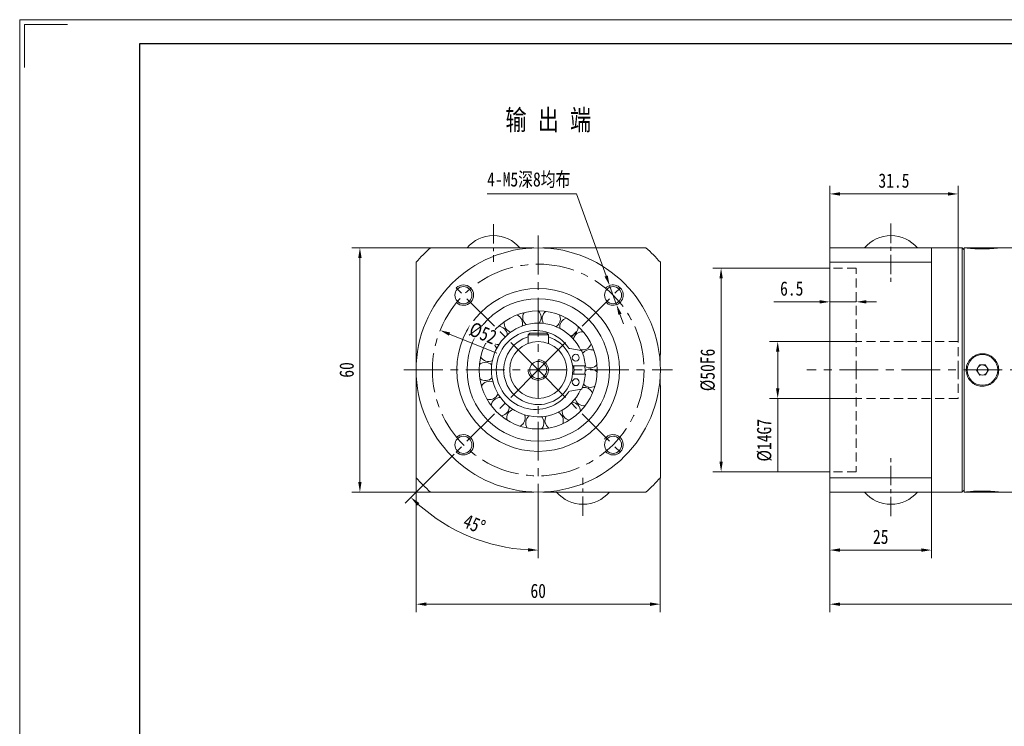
# Model space of a CAD drawing. Header units: millimetres. Extents: x -69 to 425, y -63 to 287.
# Tile 2 of 3: x -69 to 172, y 113 to 287. Entities that reach past the tile are written whole.
import ezdxf

# ---------------------------------------------------------------- set-up
doc = ezdxf.new("R2010")
doc.units = ezdxf.units.MM
doc.header["$LTSCALE"] = 1.5
doc.linetypes.add('CENTER', pattern=[10.16, 6.35, -1.27, 1.27, -1.27])
doc.linetypes.add('DASHED', pattern=[0.75, 0.5, -0.25])
doc.layers.get('0').update_dxf_attribs({"lineweight": 18})
for name, color, linetype, lineweight in [('1轮廓实线层', 7, 'Continuous', 18), ('3中心线层', 1, 'CENTER', 18), ('4虚线层', 6, 'DASHED', 18), ('7标注层', 4, 'Continuous', 18), ('SLD-0', 7, 'Continuous', 18)]:
    doc.layers.add(name, color=color, linetype=linetype, lineweight=lineweight)
doc.styles.add('PC_TEXTSTYLE', font='txt', dxfattribs={"width": 0.8})
doc.styles.add('TH_GBDIM', font='txt', dxfattribs={"width": 0.8})
doc.dimstyles.new('TH_GBDIM', dxfattribs={"dimtxt": 3.5, "dimasz": 2.5, "dimexe": 2, "dimexo": 0, "dimgap": 1.5, "dimtad": 1, "dimdec": 1, "dimdsep": 46, "dimtxsty": 'TH_GBDIM', "dimcen": 2.5, "dimdle": 5, "dimclrd": 4, "dimclre": 4, "dimclrt": 3, "dimadec": 0, "dimazin": 2, "dimtfac": 0.714286, "dimtdec": 1, "dimtmove": 0, "dimatfit": 3, "dimfxl": 1, "dimtolj": 1, "dimarcsym": 0})

# ---------------------------------------------------------------- blocks, each defined once
blk = doc.blocks.new('*X9')
at = {"layer": '7标注层', "transparency": 16777216}
for points in [[(132.07, 156.76), (132.07, 155.93), (129.57, 156.35)], [(152.07, 156.76), (152.07, 155.93), (154.57, 156.35)]]:
    blk.add_hatch(color=4, dxfattribs=at).paths.add_polyline_path(points, flags=0)
at = {"layer": '7标注层', "color": 4, "transparency": 16777216}
for p, q in [((129.57, 170.6), (129.57, 154.35)), ((154.57, 170.6), (154.57, 154.35)), ((132.07, 156.35), (152.07, 156.35))]:
    blk.add_line(p, q, dxfattribs=at)
at = {"layer": '7标注层', "color": 3, "transparency": 16777216, "insert": (142.07, 159.6), "char_height": 3.5, "width": 7.0622, "attachment_point": 5, "style": 'TH_GBDIM'}
blk.add_mtext('25', dxfattribs=at)
blk = doc.blocks.new('*X10')
at = {"layer": '7标注层', "transparency": 16777216}
for points in [[(132.07, 143.48), (132.07, 142.64), (129.57, 143.06)], [(256.57, 143.48), (256.57, 142.64), (259.07, 143.06)]]:
    blk.add_hatch(color=4, dxfattribs=at).paths.add_polyline_path(points, flags=0)
at = {"layer": '7标注层', "color": 4, "transparency": 16777216}
for p, q in [((129.57, 170.6), (129.57, 141.06)), ((259.07, 168.91), (259.07, 141.06)), ((132.07, 143.06), (256.57, 143.06))]:
    blk.add_line(p, q, dxfattribs=at)
at = {"layer": '7标注层', "color": 3, "transparency": 16777216, "insert": (194.32, 146.31), "char_height": 3.5, "width": 10.2356, "attachment_point": 5, "style": 'TH_GBDIM'}
blk.add_mtext('131', dxfattribs=at)
blk = doc.blocks.new('*X11')
at = {"layer": '7标注层', "transparency": 16777216}
for points in [[(116.34, 205.1), (117.18, 205.1), (116.76, 207.6)], [(116.34, 196.1), (117.18, 196.1), (116.76, 193.6)]]:
    blk.add_hatch(color=4, dxfattribs=at).paths.add_polyline_path(points, flags=0)
at = {"layer": '7标注层', "color": 4, "transparency": 16777216}
for p, q in [((136.07, 207.6), (114.76, 207.6)), ((116.76, 205.1), (116.76, 196.1)), ((136.07, 193.6), (114.76, 193.6)), ((116.76, 193.6), (116.76, 175.56))]:
    blk.add_line(p, q, dxfattribs=at)
at = {"layer": '7标注层', "color": 3, "transparency": 16777216, "insert": (113.51, 183.33), "char_height": 3.5, "width": 19.2889, "attachment_point": 5, "rotation": 90, "style": 'TH_GBDIM'}
blk.add_mtext('%%C14G7', dxfattribs=at)
blk = doc.blocks.new('*X12')
at = {"layer": '7标注层', "transparency": 16777216}
for points in [[(102.44, 223.1), (103.27, 223.1), (102.85, 225.6)], [(102.44, 178.1), (103.27, 178.1), (102.85, 175.6)]]:
    blk.add_hatch(color=4, dxfattribs=at).paths.add_polyline_path(points, flags=0)
at = {"layer": '7标注层', "color": 4, "transparency": 16777216}
for p, q in [((129.57, 225.6), (100.85, 225.6)), ((102.85, 223.1), (102.85, 178.1)), ((129.57, 175.6), (100.85, 175.6))]:
    blk.add_line(p, q, dxfattribs=at)
at = {"layer": '7标注层', "color": 3, "transparency": 16777216, "insert": (99.6, 200.6), "char_height": 3.5, "width": 19.32, "attachment_point": 5, "rotation": 90, "style": 'TH_GBDIM'}
blk.add_mtext('%%C50F6', dxfattribs=at)
blk = doc.blocks.new('*X13')
at = {"layer": '7标注层', "transparency": 16777216}
for points in [[(127.07, 217.75), (127.07, 216.92), (129.57, 217.33)], [(138.57, 217.75), (138.57, 216.92), (136.07, 217.33)]]:
    blk.add_hatch(color=4, dxfattribs=at).paths.add_polyline_path(points, flags=0)
at = {"layer": '7标注层', "color": 4, "transparency": 16777216}
for p, q in [((129.57, 217.33), (129.57, 219.33)), ((136.07, 217.33), (136.07, 219.33)), ((127.07, 217.33), (115.84, 217.33)), ((136.07, 217.33), (129.57, 217.33)), ((138.57, 217.33), (141.07, 217.33))]:
    blk.add_line(p, q, dxfattribs=at)
at = {"layer": '7标注层', "color": 3, "transparency": 16777216, "insert": (120.21, 220.58), "char_height": 3.5, "width": 11.0756, "attachment_point": 5, "style": 'TH_GBDIM'}
blk.add_mtext('6.5', dxfattribs=at)
blk = doc.blocks.new('*X20')
at = {"layer": '7标注层', "transparency": 16777216}
for points in [[(30.42, 143.48), (30.42, 142.64), (27.92, 143.06)], [(85.42, 143.48), (85.42, 142.64), (87.92, 143.06)]]:
    blk.add_hatch(color=4, dxfattribs=at).paths.add_polyline_path(points, flags=0)
at = {"layer": '7标注层', "color": 4, "transparency": 16777216}
for p, q in [((27.92, 174.14), (27.92, 141.06)), ((87.92, 174.14), (87.92, 141.06)), ((30.42, 143.06), (85.42, 143.06))]:
    blk.add_line(p, q, dxfattribs=at)
at = {"layer": '7标注层', "color": 3, "transparency": 16777216, "insert": (57.92, 146.31), "char_height": 3.5, "width": 7.1867, "attachment_point": 5, "style": 'TH_GBDIM'}
blk.add_mtext('60', dxfattribs=at)
blk = doc.blocks.new('*X21')
at = {"layer": '7标注层', "transparency": 16777216}
for points in [[(13.69, 228.1), (14.52, 228.1), (14.11, 230.6)], [(13.69, 173.1), (14.52, 173.1), (14.11, 170.6)]]:
    blk.add_hatch(color=4, dxfattribs=at).paths.add_polyline_path(points, flags=0)
at = {"layer": '7标注层', "color": 4, "transparency": 16777216}
for p, q in [((31.47, 230.6), (12.11, 230.6)), ((14.11, 173.1), (14.11, 228.1)), ((31.47, 170.6), (12.11, 170.6))]:
    blk.add_line(p, q, dxfattribs=at)
at = {"layer": '7标注层', "color": 3, "transparency": 16777216, "insert": (10.86, 200.6), "char_height": 3.5, "width": 7.1867, "attachment_point": 5, "rotation": 90, "style": 'TH_GBDIM'}
blk.add_mtext('60', dxfattribs=at)
blk = doc.blocks.new('*X22')
at = {"layer": '7标注层', "transparency": 16777216}
for points in [[(75, 223.82), (74.21, 223.54), (75.46, 221.33)], [(78.4, 214.42), (77.62, 214.14), (77.16, 216.63)]]:
    blk.add_hatch(color=4, dxfattribs=at).paths.add_polyline_path(points, flags=0)
at = {"layer": '7标注层', "color": 4, "transparency": 16777216}
for p, q in [((45.41, 243.84), (67.29, 243.84)), ((67.29, 243.84), (74.6, 223.68)), ((77.16, 216.63), (75.46, 221.33)), ((78.01, 214.28), (78.87, 211.93))]:
    blk.add_line(p, q, dxfattribs=at)
at = {"layer": '7标注层', "color": 3, "transparency": 16777216, "insert": (55.6, 247.22), "char_height": 3.5, "width": 43.12, "attachment_point": 5, "style": 'TH_GBDIM'}
blk.add_mtext('4-M5深8均布', dxfattribs=at)
blk = doc.blocks.new('*X23')
at = {"layer": '7标注层', "transparency": 16777216}
for points in [[(132.07, 244.26), (132.07, 243.42), (129.57, 243.84)], [(158.57, 244.26), (158.57, 243.42), (161.07, 243.84)]]:
    blk.add_hatch(color=4, dxfattribs=at).paths.add_polyline_path(points, flags=0)
at = {"layer": '7标注层', "color": 4, "transparency": 16777216}
for p, q in [((129.57, 230.6), (129.57, 245.84)), ((161.07, 207.6), (161.07, 245.84)), ((132.07, 243.84), (158.57, 243.84))]:
    blk.add_line(p, q, dxfattribs=at)
at = {"layer": '7标注层', "color": 3, "transparency": 16777216, "insert": (145.32, 247.09), "char_height": 3.5, "width": 14.9644, "attachment_point": 5, "style": 'TH_GBDIM'}
blk.add_mtext('31.5', dxfattribs=at)
blk = doc.blocks.new('*X25')
at = {"transparency": 16777216}
for points in [[(28.16, 167.28), (28.73, 167.89), (26.63, 169.3)], [(55.44, 156.82), (55.41, 155.99), (57.92, 156.34)]]:
    blk.add_hatch(color=4, dxfattribs=at).paths.add_polyline_path(points, flags=0)
at = {"color": 4, "transparency": 16777216}
for p, q in [((37.27, 179.94), (25.21, 167.89)), ((57.92, 167.6), (57.92, 154.34))]:
    blk.add_line(p, q, dxfattribs=at)
blk.add_arc((57.92, 200.6), 44.26, 228.2369, 266.7631, dxfattribs=at)
at = {"color": 3, "transparency": 16777216, "insert": (42.23, 162.71), "char_height": 3.5, "width": 12.5704, "attachment_point": 5, "rotation": 337.5, "style": 'TH_GBDIM'}
blk.add_mtext('45%%D', dxfattribs=at)
blk = doc.blocks.new('*X30')
at = {"layer": '7标注层', "transparency": 16777216}
blk.add_hatch(color=4, dxfattribs=at).paths.add_polyline_path([(36.29, 209.79), (35.98, 209.02), (33.82, 210.34)], flags=0)
at = {"layer": '7标注层', "color": 4, "transparency": 16777216}
blk.add_line((47.79, 204.69), (36.14, 209.41), dxfattribs=at)
at = {"layer": '7标注层', "color": 3, "transparency": 16777216, "insert": (44.34, 209.59), "char_height": 3.5, "width": 13.0503, "attachment_point": 5, "rotation": 337.9797, "style": 'TH_GBDIM'}
blk.add_mtext('%%C52', dxfattribs=at)

msp = doc.modelspace()

# ---------------------------------------------------------------- linework, layer by layer
at = {"color": 7, "linetype": 'Continuous', "lineweight": 15}
for p, q in [((46.942744, 233.595579), (46.904263, 233.595579)), ((144.591883, 233.595578), (144.553401, 233.595578)), ((54.158503, 230.575555), (54.158503, 230.358365)), ((54.158503, 230.575555), (56.828241, 230.575555)), ((59.018766, 230.575555), (61.688503, 230.575555)), ((61.688503, 230.575555), (61.688503, 230.358365)), ((129.572642, 227.053069), (129.572642, 230.595556)), ((154.572642, 230.595556), (129.572642, 230.595556)), ((154.572642, 230.595556), (154.572642, 227.053069)), ((162.072642, 200.595556), (162.072642, 230.595556)), ((162.572642, 230.595556), (162.572642, 170.595556)), ((163.307642, 230.575556), (165.291866, 230.575556)), ((165.291866, 230.575556), (170.837642, 230.575556)), ((27.923504, 227.053069), (27.923504, 204.421846)), ((87.923504, 227.053069), (87.923504, 204.416229)), ((129.572642, 174.138043), (129.572642, 227.053069)), ((129.572642, 227.053069), (154.572642, 227.053069)), ((154.572642, 200.595556), (154.572642, 227.053069)), ((54.414419, 214.629081), (54.373053, 214.654158)), ((59.720873, 214.949055), (59.69136, 214.987383)), ((64.784583, 213.330511), (64.770908, 213.376911)), ((49.581885, 212.413801), (49.534254, 212.422241)), ((58.116862, 212.09393), (58.194268, 212.196331)), ((45.875934, 208.6024), (45.82847, 208.593066)), ((55.423503, 209.195556), (55.823504, 209.595555)), ((60.423504, 209.195556), (55.423503, 209.195556)), ((55.423503, 207.133904), (55.423503, 209.195556)), ((55.823504, 209.595555), (60.023503, 209.595555)), ((60.423504, 209.195556), (60.023503, 209.595555)), ((60.423504, 207.133904), (60.423504, 209.195556)), ((68.467221, 205.338248), (65.654378, 205.834228)), ((27.943503, 201.690818), (27.943503, 204.360556)), ((43.797073, 203.709632), (43.756187, 203.683782)), ((71.573386, 205.384522), (71.59454, 205.428025)), ((87.903503, 204.360556), (87.903503, 201.690818)), ((66.364475, 201.595556), (69.530506, 201.595556)), ((165.629957, 200.550924), (166.312647, 201.822642)), ((166.312647, 201.822642), (167.755332, 201.867274)), ((167.755332, 201.867274), (168.515327, 200.640188)), ((27.943503, 196.830556), (27.943503, 199.500293)), ((43.626065, 198.39629), (43.597278, 198.357415)), ((69.530506, 199.595556), (66.364475, 199.595556)), ((72.381614, 200.130227), (72.417054, 200.163151)), ((87.903503, 199.500293), (87.903503, 196.830556)), ((154.572642, 174.138043), (154.572642, 200.595556)), ((162.072642, 170.595556), (162.072642, 200.595556)), ((166.389952, 199.323838), (165.629957, 200.550924)), ((167.832637, 199.368469), (166.389952, 199.323838)), ((168.515327, 200.640188), (167.832637, 199.368469)), ((27.923504, 196.830556), (27.923504, 174.138042)), ((70.166904, 196.07874), (70.270775, 196.370936)), ((87.923504, 196.769265), (87.923504, 174.138042)), ((65.654378, 195.356883), (68.467221, 195.852864)), ((45.386006, 193.379971), (45.373206, 193.333323)), ((48.839205, 189.338158), (48.844121, 189.290034)), ((68.294686, 190.511308), (68.343057, 190.511762)), ((53.519289, 186.816717), (53.541256, 186.77362)), ((58.76227, 186.119836), (58.920435, 186.317429)), ((63.951493, 187.445771), (63.996762, 187.428721)), ((58.794186, 186.156185), (58.830239, 186.123934)), ((129.572642, 170.595556), (129.572642, 174.138043)), ((154.572642, 174.138043), (129.572642, 174.138043)), ((154.572642, 174.138043), (154.572642, 170.595556)), ((54.158503, 170.832747), (54.158503, 170.615557)), ((56.828241, 170.615557), (54.158503, 170.615557)), ((61.688503, 170.615557), (59.018766, 170.615557)), ((61.688503, 170.832747), (61.688503, 170.615557)), ((129.572642, 170.595556), (154.572642, 170.595556)), ((170.837642, 170.615556), (163.307642, 170.615556)), ((68.904263, 167.595533), (68.942744, 167.595533)), ((144.591883, 167.595534), (144.553401, 167.595534))]:
    msp.add_line(p, q, dxfattribs=at)
for points in [[(67.424145, 209.542082), (67.397763, 209.570015), (67.20888, 209.765305)], [(69.379942, 199.595556), (69.422847, 200.47256), (69.379942, 201.595556)], [(67.29148, 193.925396), (67.918224, 194.907361), (68.394152, 195.83998)]]:
    msp.add_lwpolyline(points, dxfattribs=at)
for centre, radius in [((57.923503, 200.595556), 30), ((39.538727, 218.980332), 2.1), ((57.923503, 200.595556), 20), ((76.30828, 218.980332), 2.1), ((57.923503, 200.595556), 17.5), ((57.923503, 200.595556), 14.5), ((57.923503, 200.595556), 7), ((67.147928, 203.595556), 0.85), ((167.072642, 200.595556), 3.765), ((57.923503, 200.595556), 2.1), ((67.147928, 197.595556), 0.85), ((39.538727, 182.210779), 2.1), ((76.30828, 182.210779), 2.1)]:
    msp.add_circle(centre, radius, dxfattribs=at)
for centre, radius, start, end in [((46.904263, 225.095578), 8.5, 90, 139.67997746), ((46.942744, 225.095578), 8.5, 40.32002254, 90), ((144.553401, 225.095578), 8.5, 90, 139.67997746), ((144.591883, 225.095578), 8.5, 40.32002254, 90), ((57.923503, 200.595556), 40, 131.40962211, 138.59037789), ((57.923503, 200.595556), 40, 41.40962211, 48.59037789), ((51.804774, 212.065567), 2.25, 342.45570546, 66.29111787), ((56.361404, 213.501362), 2.25, 148.68820116, 232.52361357), ((56.361404, 213.501362), 2.25, 324.54848304, 45.11464728), ((61.129004, 213.194158), 2.25, 127.51173057, 211.34714298), ((61.129004, 213.194158), 2.25, 324.54848304, 23.93817669), ((65.463684, 211.185442), 2.25, 106.33525998, 190.1706724), ((57.923503, 200.595556), 11.5, 24.42667415, 324.54848304), ((48.074512, 209.080682), 2.25, 3.63217604, 87.46758845), ((51.804774, 212.065567), 2.25, 169.86467175, 253.70008416), ((61.129004, 213.194158), 2.25, 300.10276428, 324.54848304), ((65.463684, 211.185442), 2.25, 324.54848304, 2.7617061), ((48.074512, 209.080682), 2.25, 191.04114234, 274.87655475), ((57.303503, 200.595556), 9.7, 34.1852337, 325.8147663), ((57.923503, 200.595556), 8.5, 107.10463518, 180), ((57.923503, 200.595556), 8.5, 180, 72.89536482), ((65.463684, 211.185442), 2.25, 278.92629369, 324.54848304), ((68.78002, 207.746503), 2.25, 85.1587894, 168.99420181), ((45.674411, 204.949834), 2.25, 24.80864663, 108.64405904), ((65.741203, 206.326632), 0.5, 214.1852337, 260), ((68.78002, 207.746503), 2.25, 257.7498231, 324.54848304), ((68.78002, 207.746503), 2.25, 324.54848304, 341.58523551), ((45.674411, 204.949834), 2.25, 212.21761293, 296.05302534), ((68.432492, 205.141286), 0.2, 23.39120673, 80), ((57.923503, 200.595556), 11.65, 4.92415217, 23.39120673), ((70.630124, 203.341789), 2.25, 63.98231881, 143.14436183), ((44.928618, 200.230917), 2.25, 45.98511722, 129.82052963), ((57.923503, 200.595556), 8.8, 353.47502116, 6.52497884), ((70.630124, 203.341789), 2.25, 236.57335251, 320.40876493), ((70.764128, 198.566182), 2.25, 42.80584822, 126.64126063), ((167.072642, 200.595556), 1.25, 151.77197728, 211.77197728), ((167.072642, 200.595556), 1.25, 91.77197728, 151.77197728), ((167.072642, 200.595556), 1.25, 31.77197728, 91.77197728), ((167.072642, 200.595556), 1.25, 331.77197728, 31.77197728), ((44.928618, 200.230917), 2.25, 233.39408351, 317.22949592), ((57.923503, 200.595556), 11.65, 336.60879327, 355.07584783), ((167.072642, 200.595556), 1.25, 211.77197728, 271.77197728), ((167.072642, 200.595556), 1.25, 271.77197728, 331.77197728), ((45.937857, 195.561247), 2.25, 67.16158781, 150.99700022), ((68.432492, 196.049825), 0.2, 280, 336.60879327), ((69.163935, 194.064652), 2.25, 21.62937763, 100.79142066), ((70.764128, 198.566182), 2.25, 220.07025131, 299.23229434), ((45.937857, 195.561247), 2.25, 254.5705541, 324.54848304), ((48.565823, 191.571487), 2.25, 88.3380584, 172.17347081), ((45.937857, 195.561247), 2.25, 324.54848304, 338.40596651), ((65.741203, 194.86448), 0.5, 100, 145.8147663), ((48.565823, 191.571487), 2.25, 324.54848304, 359.5824371), ((66.045659, 190.445157), 2.25, 0.45290704, 84.28831945), ((69.163935, 194.064652), 2.25, 194.22041134, 278.05582375), ((48.565823, 191.571487), 2.25, 275.74702469, 324.54848304), ((52.457596, 188.800478), 2.25, 109.51452899, 193.3499414), ((52.457596, 188.800478), 2.25, 324.54848304, 20.75890769), ((57.08757, 187.62246), 2.25, 130.69099957, 214.52641198), ((57.08757, 187.62246), 2.25, 324.54848304, 41.93537828), ((61.830441, 188.19653), 2.25, 151.86747016, 235.70288257), ((61.830441, 188.19653), 2.25, 339.27643645, 63.11184887), ((66.045659, 190.445157), 2.25, 173.04394075, 256.87935316), ((52.457596, 188.800478), 2.25, 296.92349528, 324.54848304), ((57.923503, 200.595556), 40, 221.40962211, 228.59037789), ((57.923503, 200.595556), 40, 311.40962211, 318.59037789), ((68.904263, 176.095534), 8.5, 220.32002254, 270), ((68.942744, 176.095534), 8.5, 270, 319.67997746), ((144.553401, 176.095534), 8.5, 220.32002254, 270), ((144.591883, 176.095534), 8.5, 270, 319.67997746)]:
    msp.add_arc(centre, radius, start, end, dxfattribs=at)
at = {"color": 4}
for centre, start, end in [((39.538727, 218.980332), 227.75566705, 135), ((76.30828, 218.980332), 225, 137.75566705), ((57.923503, 200.595556), 179.99374803, 90), ((39.538727, 182.210779), 225, 132.24433295), ((76.30828, 182.210779), 222.24433295, 146.80016582), ((76.30828, 182.210779), 162.10019028, 162.64724337)]:
    msp.add_arc(centre, 2.5, start, end, dxfattribs=at)
at = {"color": 7, "linetype": 'Continuous', "lineweight": 15}
for points, knots in [([(31.46599, 230.595556), (32.832157, 230.595556), (35.566796, 230.595556), (39.784881, 230.595556), (44.110288, 230.595556), (48.089403, 230.595556), (51.448453, 230.595556), (53.32469, 230.595556), (54.158503, 230.595556)], [0, 0, 0, 0, 4.2848210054, 8.5768741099, 12.9424769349, 17.306429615, 20.2988988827, 22.6925130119, 22.6925130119, 22.6925130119, 22.6925130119]), ([(61.749794, 230.595556), (61.849755, 230.595556), (63.058493, 230.595556), (65.356086, 230.595556), (68.661986, 230.595556), (71.956903, 230.595556), (75.238962, 230.595556), (79.40882, 230.595556), (82.420063, 230.595556), (84.381016, 230.595556)], [0, 0, 0, 0, 0.2861214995, 3.4597959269, 6.6302658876, 9.9163448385, 13.2052303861, 16.4929190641, 22.6312223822, 22.6312223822, 22.6312223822, 22.6312223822]), ([(163.072642, 230.595556), (163.083221, 230.594136), (163.104688, 230.591255), (163.277313, 230.568682), (163.550184, 230.535067), (163.921334, 230.493264), (164.384922, 230.447539), (164.921727, 230.403568), (165.525867, 230.365707), (166.168539, 230.338986), (166.841996, 230.32603), (167.513197, 230.328439), (168.176337, 230.345835), (168.801614, 230.375874), (169.384197, 230.415729), (169.898911, 230.460457), (170.339287, 230.505745), (170.685795, 230.545967), (170.928226, 230.57644), (171.059548, 230.593804), (171.060513, 230.593939), (171.060898, 230.593994)], [0, 0, 0, 0, 0.4214696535, 0.8552277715, 1.2766788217, 1.7102261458, 2.1339860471, 2.5699364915, 2.9952127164, 3.4329615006, 3.855681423, 4.2908220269, 4.7108970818, 5.1430862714, 5.5645518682, 5.9980524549, 6.422765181, 6.8597775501, 7.2845548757, 7.7218335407, 8.0119347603, 8.0119347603, 8.0119347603, 8.0119347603]), ([(163.072642, 200.595556), (163.083742, 200.371793), (163.105943, 199.924262), (163.279089, 199.271817), (163.552417, 198.657822), (163.924962, 198.096432), (164.387875, 197.605939), (164.926945, 197.196779), (165.529284, 196.88544), (166.174778, 196.677676), (166.845383, 196.583856), (167.519596, 196.601271), (168.179245, 196.733059), (168.807446, 196.970157), (169.386406, 197.310649), (169.903632, 197.742496), (170.340759, 198.257662), (170.68827, 198.839611), (170.93099, 199.473138), (171.065768, 200.13687), (171.084825, 200.812336), (170.993453, 201.479164), (170.790305, 202.119486), (170.485571, 202.71811), (170.082934, 203.256943), (169.595612, 203.724413), (169.034087, 204.102621), (168.416755, 204.383635), (167.7605, 204.55447), (167.087192, 204.614832), (166.415312, 204.559371), (165.763643, 204.395511), (165.149895, 204.123527), (164.587689, 203.754501), (164.095578, 203.294085), (163.68343, 202.756975), (163.371224, 202.156042), (163.127137, 201.434198), (163.092542, 200.901798), (163.072642, 200.595556)], [0, 0, 0, 0, 0.6704322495, 1.3408811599, 2.0111319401, 2.6814068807, 3.3553667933, 4.0293211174, 4.705888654, 5.3824279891, 6.054934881, 6.7274354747, 7.3955417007, 8.0636722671, 8.7339021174, 9.4041488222, 10.0796932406, 10.755220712, 11.4310263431, 12.1068069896, 12.777445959, 13.4480906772, 14.1162024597, 14.7843406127, 15.4563860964, 16.1284383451, 16.8048775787, 17.481291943, 18.1557165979, 18.8301232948, 19.4991811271, 20.1682557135, 20.8370053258, 21.5057792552, 22.1797108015, 22.8536368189, 23.5302044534, 24.2067443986, 25.122857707, 25.122857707, 25.122857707, 25.122857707]), ([(54.097213, 170.595555), (53.347163, 170.595555), (51.586192, 170.595555), (48.291974, 170.595555), (44.246866, 170.595555), (39.832004, 170.595555), (35.569348, 170.595555), (32.834686, 170.595555), (31.46599, 170.595555)], [0, 0, 0, 0, 2.1525229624, 5.0537049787, 9.5535435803, 14.0552634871, 18.3389660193, 22.6312225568, 22.6312225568, 22.6312225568, 22.6312225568]), ([(84.381016, 170.595555), (82.419844, 170.595555), (78.933381, 170.595555), (73.771119, 170.595555), (69.458402, 170.595555), (65.574202, 170.595555), (63.166583, 170.595555), (61.882579, 170.595555), (61.744177, 170.595555)], [0, 0, 0, 0, 6.1387620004, 10.9131479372, 15.6855161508, 18.9613606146, 22.2406596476, 22.6368391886, 22.6368391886, 22.6368391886, 22.6368391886]), ([(171.060898, 170.597118), (171.064219, 170.596676), (171.0785, 170.594777), (170.989538, 170.606644), (170.793592, 170.631815), (170.488205, 170.668568), (170.085755, 170.712216), (169.6003, 170.757704), (169.037398, 170.80052), (168.422733, 170.83507), (167.763959, 170.857883), (167.093633, 170.865974), (166.418419, 170.858694), (165.769734, 170.837142), (165.152354, 170.803413), (164.592877, 170.761737), (164.097205, 170.716051), (163.6872, 170.672009), (163.371836, 170.634379), (163.127637, 170.60299), (163.092646, 170.59826), (163.072642, 170.595556)], [0, 0, 0, 0, 0.1316980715, 0.5663210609, 0.9871284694, 1.4200057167, 1.8432958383, 2.2787027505, 2.7046409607, 3.1429956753, 3.5676048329, 4.0047213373, 4.4260474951, 4.8596106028, 5.2808414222, 5.7141081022, 6.1385532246, 6.575207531, 7.0011899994, 7.4396637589, 8.0249088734, 8.0249088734, 8.0249088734, 8.0249088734])]:
    msp.add_open_spline(points, degree=3, knots=knots, dxfattribs=at)
for points in [[(162.072642, 230.595556), (154.572642, 230.595556)], [(162.572642, 230.095556), (162.072642, 230.595556)], [(163.072642, 230.595556), (162.572642, 230.595556)], [(211.572642, 230.595556), (171.060898, 230.595556)], [(28.160695, 204.360556), (27.943503, 204.360556)], [(87.903503, 204.360556), (87.686311, 204.360556)], [(27.943503, 196.830556), (28.160695, 196.830556)], [(87.686311, 196.830556), (87.903503, 196.830556)], [(154.572642, 170.595556), (162.072642, 170.595556)], [(162.072642, 170.595556), (162.572642, 171.095556)], [(162.572642, 170.595556), (163.072642, 170.595556)], [(171.060898, 170.595556), (211.572642, 170.595556)]]:
    msp.add_open_spline(points, degree=1, dxfattribs=at)
at = {"layer": '3中心线层', "ltscale": 0.5}
for p, q in [((46.942744, 236.413183), (46.942744, 227.131845)), ((144.553402, 236.538872), (144.553402, 222.070539)), ((144.553402, 164.652239), (144.553402, 179.120573)), ((68.904263, 164.777929), (68.904263, 174.059267))]:
    msp.add_line(p, q, dxfattribs=at)
at = {"layer": '3中心线层'}
for p, q in [((57.923503, 233.595556), (57.923503, 167.595556)), ((57.923503, 200.595556), (37.267255, 221.251804)), ((57.923503, 200.595556), (78.579752, 221.251804)), ((24.923503, 200.595556), (90.923503, 200.595556)), ((57.923503, 200.595556), (37.267255, 179.939308)), ((57.923503, 200.595556), (78.579752, 179.939308)), ((263.381481, 200.595556), (123.91972, 200.595556))]:
    msp.add_line(p, q, dxfattribs=at)
msp.add_circle((57.923503, 200.595556), 26, dxfattribs=at)
at = {"layer": '4虚线层', "lineweight": 15, "ltscale": 3}
for p, q in [((136.072642, 225.595556), (129.572642, 225.595556)), ((136.072642, 200.595556), (136.072642, 225.595556)), ((161.072642, 207.595556), (136.072642, 207.595556)), ((161.072642, 200.595556), (161.072642, 207.595556)), ((136.072642, 200.595556), (136.072642, 175.595556)), ((161.072642, 200.595556), (161.072642, 193.595556)), ((161.072642, 193.595556), (136.072642, 193.595556)), ((136.072642, 175.595556), (129.572642, 175.595556))]:
    msp.add_line(p, q, dxfattribs=at)
at = {"layer": 'SLD-0', "color": 3}
msp.add_lwpolyline([(-68.305014, 274.864306), (-68.305014, 285.463883), (-57.705437, 285.463883)], dxfattribs=at)

# ---------------------------------------------------------------- texts
at = {"color": 3, "insert": (49.866232, 264.543067), "char_height": 5, "width": 35.27894834, "attachment_point": 1, "style": 'PC_TEXTSTYLE'}
msp.add_mtext('输 出 端', dxfattribs=at)

# ---------------------------------------------------------------- dimensions: what is measured, and where the dimension line sits
dim = msp.add_angular_dim_2l(base=(40.98657, 159.706182), line1=((57.923503, 200.595556), (37.267255, 179.939308)), line2=((57.923503, 233.595556), (57.923503, 167.595556)), dimstyle='TH_GBDIM', override={"dimtad": 1, "dimtih": 0, "dimtoh": 0, "dimsah": 1, "dimtdec": 0, "dimtzin": 8})
dim.commit()
dim.dimension.update_dxf_attribs({"geometry": '*X25', "text_midpoint": (42.230291, 162.70879)})
at = {"layer": '7标注层'}
dim = msp.add_diameter_dim_2p(p1=(77.160755, 216.630165), p2=(75.455804, 221.330499), text='4-M5深8均布', dimstyle='TH_GBDIM', override={"dimtoh": 1, "dimdec": 0, "dimpost": '%%C<>', "dimsah": 1, "dimtzin": 0}, dxfattribs=at)
dim.commit()
dim.dimension.update_dxf_attribs({"geometry": '*X22', "text_midpoint": (67.291076, 243.839627), "dimtype": 163})
dim = msp.add_linear_dim(base=(161.072642, 243.839627), p1=(129.572642, 230.595556), p2=(161.072642, 207.595556), dimstyle='TH_GBDIM', override={"dimdec": 5, "dimsah": 1, "dimtzin": 0}, dxfattribs=at)
dim.commit()
dim.dimension.update_dxf_attribs({"geometry": '*X23', "text_midpoint": (145.322642, 243.839627), "dimtype": 160})
dim = msp.add_linear_dim(base=(14.107342, 230.595556), p1=(31.46599, 170.595555), p2=(31.46599, 230.595556), angle=90, dimstyle='TH_GBDIM', override={"dimdec": 5, "dimsah": 1, "dimtzin": 0}, dxfattribs=at)
dim.commit()
dim.dimension.update_dxf_attribs({"geometry": '*X21', "text_midpoint": (10.857342, 200.595556)})
dim = msp.add_linear_dim(base=(102.852491, 175.595556), p1=(129.572642, 225.595556), p2=(129.572642, 175.595556), angle=90, text='%%C<>F6', dimstyle='TH_GBDIM', override={"dimdec": 5, "dimsah": 1, "dimtzin": 0}, dxfattribs=at)
dim.commit()
dim.dimension.update_dxf_attribs({"geometry": '*X12', "text_midpoint": (99.602491, 200.595556)})
for base, p1, p2, picture, middle in [((129.572642, 217.334903), (136.072642, 217.334903), (129.572642, 217.334903), '*X13', (120.205975, 220.584903)), ((87.923504, 143.058557), (27.923503, 174.138043), (87.923504, 174.138042), '*X20', (57.923504, 146.308557)), ((154.572644, 156.345887), (129.572642, 170.595555), (154.572644, 170.595555), '*X9', (142.072643, 159.595887))]:
    dim = msp.add_linear_dim(base=base, p1=p1, p2=p2, dimstyle='TH_GBDIM', override={"dimdec": 5, "dimsah": 1, "dimtzin": 0}, dxfattribs=at)
    dim.commit()
    dim.dimension.update_dxf_attribs({"geometry": picture, "text_midpoint": middle})
dim = msp.add_linear_dim(base=(116.759142, 193.595556), p1=(136.072642, 207.595556), p2=(136.072642, 193.595556), angle=90, text='%%C<>G7', dimstyle='TH_GBDIM', override={"dimdec": 5, "dimsah": 1, "dimtzin": 0}, dxfattribs=at)
dim.commit()
dim.dimension.update_dxf_attribs({"geometry": '*X11', "text_midpoint": (116.759142, 183.328889), "dimtype": 160})
dim = msp.add_linear_dim(base=(259.072642, 143.058557), p1=(129.572642, 170.595555), p2=(259.072642, 168.912296), text='131', dimstyle='TH_GBDIM', override={"dimdec": 5, "dimsah": 1, "dimtzin": 0}, dxfattribs=at)
dim.commit()
dim.dimension.update_dxf_attribs({"geometry": '*X10', "text_midpoint": (194.322642, 146.308557)})

# ---------------------------------------------------------------- next in the draw order: wipeouts: each hides what was drawn before it
msp.add_wipeout([(40.148013, 209.186944), (41.61026, 212.802443), (48.532242, 210.002928), (47.069995, 206.387428)]).dxf.layer = '1轮廓实线层'

# ---------------------------------------------------------------- next in the draw order: linework, layer by layer
at = {"layer": 'SLD-0', "color": 3}
msp.add_lwpolyline([(-69.482745, -63.144415), (425.164164, -63.144415), (425.164164, 286.641613), (-69.482745, 286.641613)], close=True, dxfattribs=at)
at = {"layer": 'SLD-0', "color": 3, "lineweight": 25}
msp.add_lwpolyline([(-40.039476, -57.255761), (419.275511, -57.255761), (419.275511, 280.75296), (-40.039476, 280.75296)], close=True, dxfattribs=at)

# ---------------------------------------------------------------- next in the draw order: dimensions: what is measured, and where the dimension line sits
at = {"layer": '7标注层'}
dim = msp.add_diameter_dim_2p(p1=(82.026831, 190.847243), p2=(33.820176, 210.343869), dimstyle='TH_GBDIM', override={"dimdec": 5, "dimpost": '%%C<>', "dimsah": 1, "dimtzin": 0}, dxfattribs=at)
dim.commit()
dim.dimension.update_dxf_attribs({"geometry": '*X30', "text_midpoint": (43.121588, 206.58202), "dimtype": 163})

doc.saveas('drawing.dxf')
